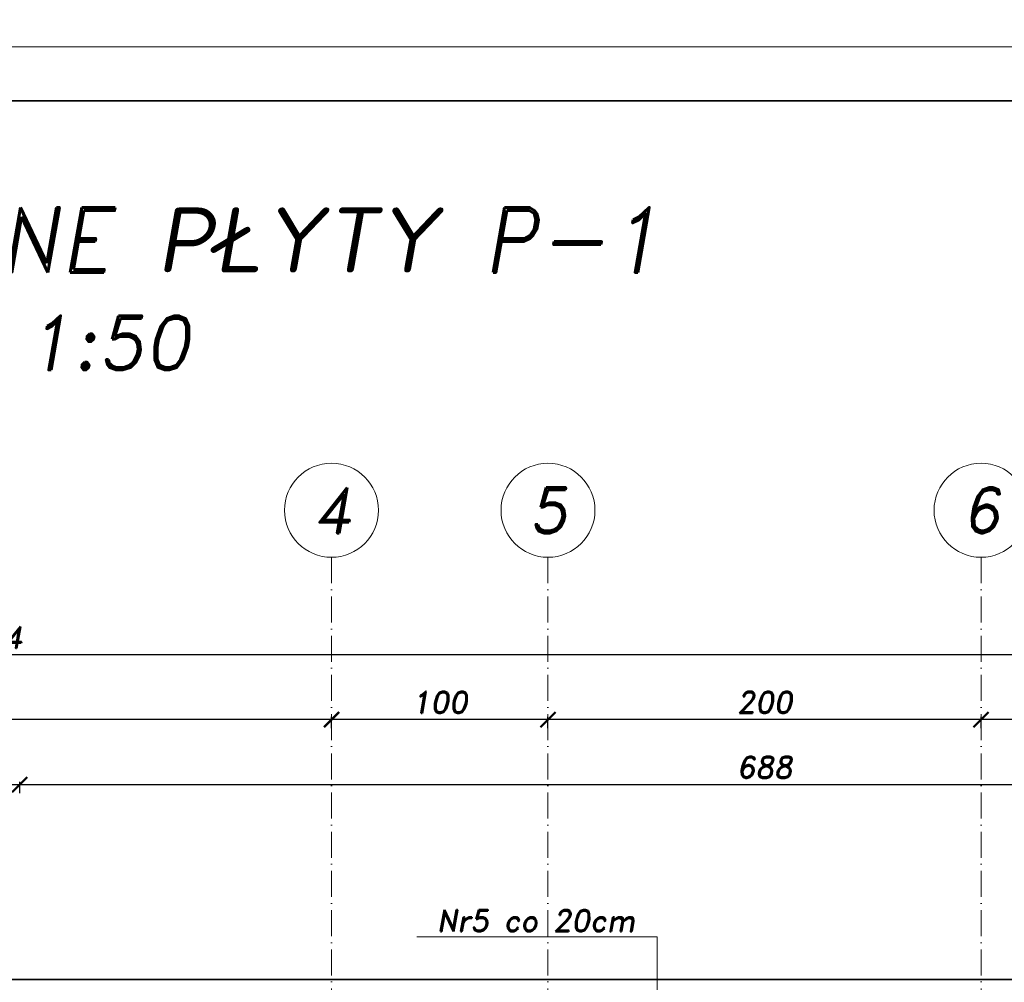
# Model space of a CAD drawing. Header units: millimetres. Extents: x 300938 to 312016, y 11971 to 20881.
# Tile 134 of 239: x 307546 to 308001, y 17510 to 17954. Entities that reach past the tile are written whole.
import ezdxf

# ---------------------------------------------------------------- set-up
doc = ezdxf.new("R2010")
doc.units = ezdxf.units.MM
doc.linetypes.add('ACAD_ISO10W100', pattern=[18, 12, -3, 0, -3])
for name, color, linetype, lineweight in [('konstrukcja', 3, 'Continuous', 35), ('konstrukcja wymiary', 1, 'Continuous', 13), ('opisy', 2, 'Continuous', 18), ('osie', 5, 'ACAD_ISO10W100', 13)]:
    doc.layers.add(name, color=color, linetype=linetype, lineweight=lineweight)
doc.styles.add('KONSTRUKCJA', font='romand.shx', dxfattribs={"oblique": 10})
doc.styles.get("Standard").update_dxf_attribs({"font": 'romand.shx', "oblique": 10})
doc.dimstyles.new('150', dxfattribs={"dimtxt": 10, "dimasz": 7, "dimexe": 1.25, "dimexo": 0.625, "dimgap": 3, "dimtad": 1, "dimdec": 0, "dimrnd": 0.5, "dimtxsty": 'KONSTRUKCJA', "dimblk": 'ARCHTICK', "dimcen": 2.5, "dimadec": 0, "dimazin": 0, "dimtfac": 1, "dimtdec": 0, "dimtix": 1, "dimtmove": 0, "dimatfit": 3, "dimfxl": 4, "dimfxlon": 1, "dimarcsym": 0})

# ---------------------------------------------------------------- blocks, each defined once
blk = doc.blocks.new('_ArchTick')
at = {"color": 0, "linetype": 'ByBlock', "lineweight": 13, "const_width": 0.15}
blk.add_lwpolyline([(-0.5, -0.5), (0.5, 0.5)], dxfattribs=at)
blk = doc.blocks.new('*D1285')
at = {"layer": 'Defpoints', "color": 0, "transparency": 16777216}
for p in [(307546.44, 17601.22), (307282.44, 16740.22), (307546.44, 16740.22)]:
    blk.add_point(p, dxfattribs=at)
at = {"layer": 'konstrukcja wymiary', "color": 0, "lineweight": -2, "transparency": 16777216}
for p, q in [((307282.44, 17597.22), (307282.44, 17602.47)), ((307282.44, 17601.22), (307546.44, 17601.22)), ((307546.44, 17597.22), (307546.44, 17602.47))]:
    blk.add_line(p, q, dxfattribs=at)
at = {"layer": 'konstrukcja wymiary', "color": 0, "lineweight": -2, "transparency": 16777216, "xscale": 7, "yscale": 7, "zscale": 7, "rotation": 180}
blk.add_blockref('_ArchTick', (307282.44, 17601.22), dxfattribs=at)
at = {"layer": 'konstrukcja wymiary', "color": 0, "lineweight": -2, "transparency": 16777216, "xscale": 7, "yscale": 7, "zscale": 7}
blk.add_blockref('_ArchTick', (307546.44, 17601.22), dxfattribs=at)
at = {"layer": 'konstrukcja wymiary', "color": 0, "transparency": 16777216, "insert": (307414.44, 17609.22), "char_height": 10, "attachment_point": 5, "style": 'KONSTRUKCJA'}
blk.add_mtext('264', dxfattribs=at)
blk = doc.blocks.new('*D1288')
at = {"layer": 'Defpoints', "color": 0, "transparency": 16777216}
for p in [(307990.44, 17631.22), (307990.44, 17511.22), (308410.44, 17511.22)]:
    blk.add_point(p, dxfattribs=at)
at = {"layer": 'konstrukcja wymiary', "color": 0, "lineweight": -2, "transparency": 16777216}
for p, q in [((307990.44, 17627.22), (307990.44, 17632.47)), ((308410.44, 17631.22), (307990.44, 17631.22)), ((308410.44, 17627.22), (308410.44, 17632.47))]:
    blk.add_line(p, q, dxfattribs=at)
at = {"layer": 'konstrukcja wymiary', "color": 0, "lineweight": -2, "transparency": 16777216, "xscale": 7, "yscale": 7, "zscale": 7, "rotation": 180}
blk.add_blockref('_ArchTick', (307990.44, 17631.22), dxfattribs=at)
at = {"layer": 'konstrukcja wymiary', "color": 0, "lineweight": -2, "transparency": 16777216, "xscale": 7, "yscale": 7, "zscale": 7}
blk.add_blockref('_ArchTick', (308410.44, 17631.22), dxfattribs=at)
at = {"layer": 'konstrukcja wymiary', "color": 0, "transparency": 16777216, "insert": (308200.44, 17639.22), "char_height": 10, "attachment_point": 5, "style": 'KONSTRUKCJA'}
blk.add_mtext('420', dxfattribs=at)
blk = doc.blocks.new('*D1289')
at = {"layer": 'Defpoints', "color": 0, "transparency": 16777216}
for p in [(307790.44, 17631.22), (307790.44, 17511.22), (307990.44, 17511.22)]:
    blk.add_point(p, dxfattribs=at)
at = {"layer": 'konstrukcja wymiary', "color": 0, "lineweight": -2, "transparency": 16777216}
for p, q in [((307790.44, 17627.22), (307790.44, 17632.47)), ((307990.44, 17631.22), (307790.44, 17631.22)), ((307990.44, 17627.22), (307990.44, 17632.47))]:
    blk.add_line(p, q, dxfattribs=at)
at = {"layer": 'konstrukcja wymiary', "color": 0, "lineweight": -2, "transparency": 16777216, "xscale": 7, "yscale": 7, "zscale": 7, "rotation": 180}
blk.add_blockref('_ArchTick', (307790.44, 17631.22), dxfattribs=at)
at = {"layer": 'konstrukcja wymiary', "color": 0, "lineweight": -2, "transparency": 16777216, "xscale": 7, "yscale": 7, "zscale": 7}
blk.add_blockref('_ArchTick', (307990.44, 17631.22), dxfattribs=at)
at = {"layer": 'konstrukcja wymiary', "color": 0, "transparency": 16777216, "insert": (307890.44, 17639.22), "char_height": 10, "attachment_point": 5, "style": 'KONSTRUKCJA'}
blk.add_mtext('200', dxfattribs=at)
blk = doc.blocks.new('*D1290')
at = {"layer": 'Defpoints', "color": 0, "transparency": 16777216}
for p in [(307690.44, 17631.22), (307690.44, 17511.22), (307790.44, 17511.22)]:
    blk.add_point(p, dxfattribs=at)
at = {"layer": 'konstrukcja wymiary', "color": 0, "lineweight": -2, "transparency": 16777216}
for p, q in [((307690.44, 17627.22), (307690.44, 17632.47)), ((307790.44, 17631.22), (307690.44, 17631.22)), ((307790.44, 17627.22), (307790.44, 17632.47))]:
    blk.add_line(p, q, dxfattribs=at)
at = {"layer": 'konstrukcja wymiary', "color": 0, "lineweight": -2, "transparency": 16777216, "xscale": 7, "yscale": 7, "zscale": 7, "rotation": 180}
blk.add_blockref('_ArchTick', (307690.44, 17631.22), dxfattribs=at)
at = {"layer": 'konstrukcja wymiary', "color": 0, "lineweight": -2, "transparency": 16777216, "xscale": 7, "yscale": 7, "zscale": 7}
blk.add_blockref('_ArchTick', (307790.44, 17631.22), dxfattribs=at)
at = {"layer": 'konstrukcja wymiary', "color": 0, "transparency": 16777216, "insert": (307740.44, 17639.22), "char_height": 10, "attachment_point": 5, "style": 'KONSTRUKCJA'}
blk.add_mtext('100', dxfattribs=at)
blk = doc.blocks.new('*D1291')
at = {"layer": 'Defpoints', "color": 0, "transparency": 16777216}
for p in [(307270.44, 17631.22), (307270.44, 17511.22), (307690.44, 17511.22)]:
    blk.add_point(p, dxfattribs=at)
at = {"layer": 'konstrukcja wymiary', "color": 0, "lineweight": -2, "transparency": 16777216}
for p, q in [((307270.44, 17627.22), (307270.44, 17632.47)), ((307690.44, 17631.22), (307270.44, 17631.22)), ((307690.44, 17627.22), (307690.44, 17632.47))]:
    blk.add_line(p, q, dxfattribs=at)
at = {"layer": 'konstrukcja wymiary', "color": 0, "lineweight": -2, "transparency": 16777216, "xscale": 7, "yscale": 7, "zscale": 7, "rotation": 180}
blk.add_blockref('_ArchTick', (307270.44, 17631.22), dxfattribs=at)
at = {"layer": 'konstrukcja wymiary', "color": 0, "lineweight": -2, "transparency": 16777216, "xscale": 7, "yscale": 7, "zscale": 7}
blk.add_blockref('_ArchTick', (307690.44, 17631.22), dxfattribs=at)
at = {"layer": 'konstrukcja wymiary', "color": 0, "transparency": 16777216, "insert": (307480.44, 17639.22), "char_height": 10, "attachment_point": 5, "style": 'KONSTRUKCJA'}
blk.add_mtext('420', dxfattribs=at)
blk = doc.blocks.new('*D1294')
at = {"layer": 'Defpoints', "color": 0, "transparency": 16777216}
for p in [(308422.44, 17661.22), (306638.44, 17511.22), (308422.44, 17511.22)]:
    blk.add_point(p, dxfattribs=at)
at = {"layer": 'konstrukcja wymiary', "color": 0, "lineweight": -2, "transparency": 16777216}
for p, q in [((306638.44, 17657.22), (306638.44, 17662.47)), ((306638.44, 17661.22), (308422.44, 17661.22)), ((308422.44, 17657.22), (308422.44, 17662.47))]:
    blk.add_line(p, q, dxfattribs=at)
at = {"layer": 'konstrukcja wymiary', "color": 0, "lineweight": -2, "transparency": 16777216, "xscale": 7, "yscale": 7, "zscale": 7, "rotation": 180}
blk.add_blockref('_ArchTick', (306638.44, 17661.22), dxfattribs=at)
at = {"layer": 'konstrukcja wymiary', "color": 0, "lineweight": -2, "transparency": 16777216, "xscale": 7, "yscale": 7, "zscale": 7}
blk.add_blockref('_ArchTick', (308422.44, 17661.22), dxfattribs=at)
at = {"layer": 'konstrukcja wymiary', "color": 0, "transparency": 16777216, "insert": (307530.44, 17669.22), "char_height": 10, "attachment_point": 5, "style": 'KONSTRUKCJA'}
blk.add_mtext('1784', dxfattribs=at)
blk = doc.blocks.new('*D2046')
at = {"layer": 'Defpoints', "color": 0, "transparency": 16777216}
for p in [(308234.44, 17601.22), (307546.44, 16740.22), (308234.44, 16613.22)]:
    blk.add_point(p, dxfattribs=at)
at = {"layer": 'konstrukcja wymiary', "color": 0, "lineweight": -2, "transparency": 16777216}
for p, q in [((307546.44, 17597.22), (307546.44, 17602.47)), ((307546.44, 17601.22), (308234.44, 17601.22)), ((308234.44, 17597.22), (308234.44, 17602.47))]:
    blk.add_line(p, q, dxfattribs=at)
at = {"layer": 'konstrukcja wymiary', "color": 0, "lineweight": -2, "transparency": 16777216, "xscale": 7, "yscale": 7, "zscale": 7, "rotation": 180}
blk.add_blockref('_ArchTick', (307546.44, 17601.22), dxfattribs=at)
at = {"layer": 'konstrukcja wymiary', "color": 0, "lineweight": -2, "transparency": 16777216, "xscale": 7, "yscale": 7, "zscale": 7}
blk.add_blockref('_ArchTick', (308234.44, 17601.22), dxfattribs=at)
at = {"layer": 'konstrukcja wymiary', "color": 0, "transparency": 16777216, "insert": (307890.44, 17609.22), "char_height": 10, "attachment_point": 5, "style": 'KONSTRUKCJA'}
blk.add_mtext('688', dxfattribs=at)
blk = doc.blocks.new('*D2048')
at = {"layer": 'Defpoints', "color": 0, "transparency": 16777216}
for p in [(306548.44, 17511.22), (306638.44, 17511.22), (307580.44, 17233.32)]:
    blk.add_point(p, dxfattribs=at)
at = {"layer": 'konstrukcja wymiary', "color": 0, "lineweight": -2, "transparency": 16777216}
for p, q in [((306552.44, 17511.22), (306547.19, 17511.22)), ((306548.44, 17233.32), (306548.44, 17511.22)), ((306552.44, 17233.32), (306547.19, 17233.32))]:
    blk.add_line(p, q, dxfattribs=at)
at = {"layer": 'konstrukcja wymiary', "color": 0, "lineweight": -2, "transparency": 16777216, "xscale": 7, "yscale": 7, "zscale": 7}
for p, rotation in [((306548.44, 17511.22), 90), ((306548.44, 17233.32), 270)]:
    blk.add_blockref('_ArchTick', p, dxfattribs=dict(at, rotation=rotation))
at = {"layer": 'konstrukcja wymiary', "color": 0, "transparency": 16777216, "insert": (306540.44, 17372.27), "char_height": 10, "attachment_point": 5, "rotation": 90, "style": 'KONSTRUKCJA'}
blk.add_mtext('278', dxfattribs=at)

msp = doc.modelspace()

# ---------------------------------------------------------------- linework, layer by layer
at = {"layer": 'konstrukcja'}
msp.add_line((308422.44, 17511.224), (306638.44, 17511.224), dxfattribs=at)
msp.add_lwpolyline([(311991.285, 17916.794), (311991.285, 15866.794), (306291.285, 15866.794), (306291.285, 17916.794)], close=True, dxfattribs=at)
at = {"layer": 'konstrukcja wymiary'}
for p, q in [((307840.812, 17530.963), (307729.916, 17530.963)), ((307840.812, 16686.224), (307840.812, 17530.963))]:
    msp.add_line(p, q, dxfattribs=at)
for points in [[(312016.285, 20041.794), (312016.285, 17941.794), (306266.285, 17941.794), (306266.285, 20041.794)], [(312016.285, 17941.794), (312016.285, 15841.794), (306266.285, 15841.794), (306266.285, 17941.794)]]:
    msp.add_lwpolyline(points, close=True, dxfattribs=at)
at = {"layer": 'opisy'}
for centre in [(307690.44, 17727.848), (307790.44, 17727.848), (307990.44, 17727.848)]:
    msp.add_circle(centre, 21.7, dxfattribs=at)
at = {"layer": 'osie'}
for p, q in [((307690.44, 17706.148), (307690.44, 16196.332)), ((307790.44, 17706.148), (307790.44, 16196.332)), ((307990.44, 17706.148), (307990.44, 16196.332))]:
    msp.add_line(p, q, dxfattribs=at)

# ---------------------------------------------------------------- texts
at = {"layer": 'opisy', "attachment_point": 5}
for s, insert, char_height, width in [('{\\H0.66667x;ZBROJENIE DOLNE PŁYTY P-1\\P\\H0.83333x;skala 1:50}', (307533.077, 17830.121), 45, 1829.46597), ('4', (307690.44, 17727.848), 21, 6.92519), ('5', (307790.44, 17727.848), 21, 6.92519), ('6', (307990.44, 17727.848), 21, 6.92519), ('Nr5 co 20cm', (307784.961, 17538.408), 10, 231.49388)]:
    msp.add_mtext(s, dxfattribs=dict(at, insert=insert, char_height=char_height, width=width))

# ---------------------------------------------------------------- dimensions: what is measured, and where the dimension line sits
at = {"layer": 'konstrukcja wymiary'}
for base, p1, p2, picture, middle in [((308422.44, 17661.224), (306638.44, 17511.224), (308422.44, 17511.224), '*D1294', (307530.44, 17669.224)), ((307990.44, 17631.224), (308410.44, 17511.224), (307990.44, 17511.224), '*D1288', (308200.44, 17639.224))]:
    dim = msp.add_linear_dim(base=base, p1=p1, p2=p2, dimstyle='150', dxfattribs=at)
    dim.commit()
    dim.dimension.update_dxf_attribs({"geometry": picture, "text_midpoint": middle})
for base, p1, p2, picture, middle in [((307270.44, 17631.224), (307690.44, 17511.224), (307270.44, 17511.224), '*D1291', (307480.44, 17639.224)), ((307690.44, 17631.224), (307790.44, 17511.224), (307690.44, 17511.224), '*D1290', (307740.44, 17639.224)), ((307790.44, 17631.224), (307990.44, 17511.224), (307790.44, 17511.224), '*D1289', (307890.44, 17639.224)), ((307546.44, 17601.224), (307282.44, 16740.224), (307546.44, 16740.224), '*D1285', (307414.44, 17609.224)), ((308234.44, 17601.224), (307546.44, 16740.224), (308234.44, 16613.224), '*D2046', (307890.44, 17609.224))]:
    dim = msp.add_linear_dim(base=base, p1=p1, p2=p2, dimstyle='150', override={"dimtmove": 1}, dxfattribs=at)
    dim.commit()
    dim.dimension.update_dxf_attribs({"geometry": picture, "text_midpoint": middle})
dim = msp.add_linear_dim(base=(306548.44, 17511.224), p1=(307580.44, 17233.324), p2=(306638.44, 17511.224), angle=90, dimstyle='150', override={"dimtmove": 1}, dxfattribs=at)
dim.commit()
dim.dimension.update_dxf_attribs({"geometry": '*D2048', "text_midpoint": (306540.44, 17372.274)})

doc.saveas('drawing.dxf')
